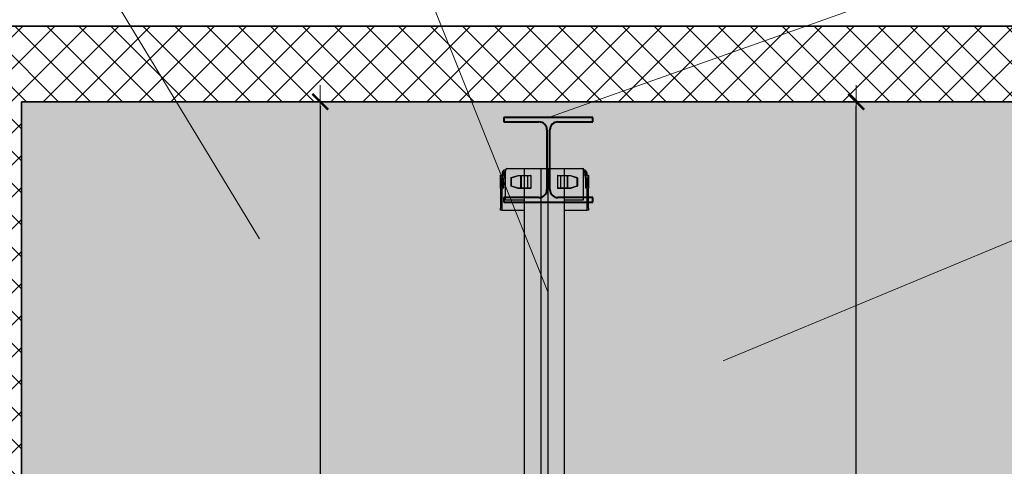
# Model space of a CAD drawing. Header units: millimetres. Extents: x 558 to 31258, y -5755 to 11028.
# Tile 50 of 58: x 28832 to 29053, y 10495 to 10595. Entities that reach past the tile are written whole.
import ezdxf

# ---------------------------------------------------------------- set-up
doc = ezdxf.new("R2010")
doc.units = ezdxf.units.MM
doc.layers.add('K_Dzwig', color=10, linetype='Continuous')
for name, color, linetype, lineweight in [('K_Grube', 4, 'Continuous', 35), ('K_Grube_projektowane', 10, 'Continuous', 40), ('K_Kreskowanie', 8, 'Continuous', 5), ('K_Opis_zmienny', 2, 'Continuous', 13), ('K_Wyburzenia', 8, 'Continuous', 5), ('K_Wymiarowanie', 84, 'Continuous', 13)]:
    doc.layers.add(name, color=color, linetype=linetype, lineweight=lineweight)
doc.styles.add('Zwykły 50', font='romans.shx', dxfattribs={"width": 0.8, "oblique": 10, "height": 7.5})
doc.dimstyles.new('Skala_50', dxfattribs={"dimtxt": 7.5, "dimasz": 1, "dimexe": 1.25, "dimexo": 0.625, "dimgap": 3, "dimtad": 1, "dimdec": 1, "dimlfac": 10, "dimrnd": 0.5, "dimdsep": 46, "dimtxsty": 'Zwykły 50', "dimblk": 'Wymiar', "dimcen": 2.5, "dimse1": 1, "dimse2": 1, "dimazin": 0, "dimtfac": 1, "dimtdec": 1, "dimtix": 1, "dimtmove": 0, "dimatfit": 3, "dimfxl": 1, "dimtfill": 1, "dimarcsym": 0})

# ---------------------------------------------------------------- blocks, each defined once
blk = doc.blocks.new('vuty')
at = {"layer": 'K_Dzwig'}
for p, q in [((17800.6, -19071.14), (17804.6, -19071.14)), ((17801.03, -19071.14), (17809.93, -19071.14)), ((17804.6, -19223.7), (17804.6, -19071.14)), ((17804.6, -19072.69), (17804.6, -19071.14)), ((17806.05, -19071.14), (17809.4, -19071.14)), ((17806.1, -19071.14), (17806.4, -19071.14)), ((17806.1, -19071.14), (17806.65, -19071.14)), ((17806.3, -19071.14), (17809.65, -19071.14)), ((17808.25, -19071.14), (17808.25, -19223.7)), ((17809.4, -19071.14), (17811.25, -19071.14)), ((17809.65, -19071.14), (17811.25, -19071.14)), ((17809.85, -19071.14), (17809.85, -19223.7)), ((17811.35, -19071.14), (17815, -19071.14)), ((17811.35, -19071.14), (17814.7, -19071.14)), ((17813.5, -19071.14), (17813.5, -19223.7)), ((17813.5, -19071.14), (17817.55, -19071.14)), ((17813.5, -19071.14), (17813.5, -19072.69)), ((17813.69, -19071.14), (17817.89, -19071.14)), ((17814.7, -19071.14), (17815, -19071.14)), ((17799.2, -19072.64), (17799.5, -19072.64)), ((17799.2, -19073.24), (17799.2, -19072.64)), ((17799.2, -19075.34), (17799.2, -19073.24)), ((17799.5, -19072.64), (17799.5, -19073.24)), ((17799.6, -19072.64), (17799.5, -19072.64)), ((17799.5, -19075.34), (17799.5, -19073.24)), ((17799.6, -19072.7), (17799.6, -19072.04)), ((17799.6, -19073.29), (17799.6, -19072.7)), ((17799.6, -19075.44), (17799.6, -19073.29)), ((17799.9, -19072.7), (17799.9, -19072.04)), ((17799.9, -19072.64), (17800.2, -19072.64)), ((17799.9, -19072.7), (17799.9, -19073.29)), ((17799.9, -19075.44), (17799.9, -19073.29)), ((17800.2, -19071.44), (17800.3, -19071.44)), ((17800.2, -19071.74), (17800.3, -19071.74)), ((17800.2, -19072.04), (17800.2, -19071.74)), ((17800.2, -19072.64), (17800.2, -19072.04)), ((17800.3, -19071.44), (17800.34, -19071.44)), ((17800.3, -19077.54), (17800.3, -19071.74)), ((17801.55, -19073.26), (17801.6, -19073.26)), ((17801.55, -19075.02), (17801.55, -19073.26)), ((17803.12, -19072.79), (17801.6, -19073.26)), ((17801.6, -19073.18), (17801.61, -19073.17)), ((17801.6, -19073.19), (17801.6, -19073.18)), ((17801.6, -19073.2), (17801.6, -19073.19)), ((17801.6, -19073.21), (17801.6, -19073.2)), ((17801.6, -19073.23), (17801.6, -19073.21)), ((17801.6, -19073.25), (17801.6, -19073.23)), ((17801.6, -19073.26), (17801.6, -19073.25)), ((17801.6, -19073.26), (17801.6, -19075.02)), ((17801.61, -19073.17), (17801.62, -19073.17)), ((17801.62, -19073.17), (17803.13, -19072.69)), ((17803.11, -19072.73), (17803.12, -19072.71)), ((17803.11, -19072.74), (17803.11, -19072.73)), ((17803.11, -19072.76), (17803.11, -19072.74)), ((17803.11, -19072.77), (17803.11, -19072.76)), ((17803.12, -19072.79), (17803.11, -19072.77)), ((17803.12, -19072.7), (17803.13, -19072.69)), ((17803.12, -19072.71), (17803.12, -19072.7)), ((17803.12, -19072.71), (17803.12, -19072.71)), ((17803.12, -19072.75), (17803.13, -19072.73)), ((17803.12, -19072.77), (17803.12, -19072.75)), ((17803.12, -19072.79), (17803.12, -19072.77)), ((17803.78, -19072.79), (17803.12, -19072.79)), ((17803.13, -19072.72), (17803.14, -19072.71)), ((17803.13, -19072.73), (17803.13, -19072.72)), ((17803.14, -19072.7), (17803.15, -19072.69)), ((17803.14, -19072.71), (17803.14, -19072.7)), ((17803.15, -19072.69), (17803.16, -19072.69)), ((17803.16, -19072.69), (17803.82, -19072.69)), ((17803.78, -19072.73), (17803.79, -19072.72)), ((17803.78, -19072.75), (17803.78, -19072.73)), ((17803.78, -19072.77), (17803.78, -19072.75)), ((17803.78, -19072.79), (17803.78, -19072.77)), ((17803.78, -19072.79), (17803.82, -19072.79)), ((17803.78, -19075.49), (17803.78, -19072.79)), ((17803.79, -19072.71), (17803.8, -19072.7)), ((17803.79, -19072.72), (17803.79, -19072.71)), ((17803.8, -19072.7), (17803.81, -19072.69)), ((17803.81, -19072.69), (17803.82, -19072.69)), ((17803.82, -19072.79), (17803.82, -19072.69)), ((17803.82, -19072.69), (17805.35, -19072.69)), ((17805.35, -19072.79), (17803.82, -19072.79)), ((17803.82, -19072.79), (17803.82, -19075.49)), ((17805.35, -19072.79), (17805.35, -19072.69)), ((17805.35, -19072.69), (17805.95, -19072.69)), ((17805.35, -19075.49), (17805.35, -19072.79)), ((17806.05, -19072.79), (17805.35, -19072.79)), ((17806.05, -19075.49), (17806.05, -19072.79)), ((17812.7, -19072.79), (17812, -19072.79)), ((17812, -19072.79), (17812, -19075.49)), ((17812.1, -19072.69), (17812.7, -19072.69)), ((17812.7, -19072.69), (17814.22, -19072.69)), ((17812.7, -19072.69), (17812.7, -19072.79)), ((17812.7, -19072.79), (17812.7, -19075.49)), ((17814.22, -19072.79), (17812.7, -19072.79)), ((17814.22, -19072.69), (17814.22, -19072.79)), ((17814.22, -19072.69), (17814.88, -19072.69)), ((17814.22, -19072.69), (17814.23, -19072.69)), ((17814.22, -19075.49), (17814.22, -19072.79)), ((17814.27, -19072.79), (17814.22, -19072.79)), ((17814.23, -19072.69), (17814.24, -19072.7)), ((17814.24, -19072.7), (17814.25, -19072.71)), ((17814.25, -19072.71), (17814.25, -19072.72)), ((17814.25, -19072.72), (17814.26, -19072.73)), ((17814.26, -19072.73), (17814.26, -19072.75)), ((17814.26, -19072.75), (17814.27, -19072.77)), ((17814.27, -19072.77), (17814.27, -19072.79)), ((17814.27, -19072.79), (17814.27, -19075.49)), ((17814.92, -19072.79), (17814.27, -19072.79)), ((17814.88, -19072.69), (17814.89, -19072.69)), ((17814.89, -19072.69), (17814.9, -19072.7)), ((17814.9, -19072.7), (17814.9, -19072.71)), ((17814.9, -19072.71), (17814.91, -19072.72)), ((17814.91, -19072.69), (17816.43, -19073.17)), ((17814.91, -19072.69), (17814.92, -19072.7)), ((17814.91, -19072.72), (17814.92, -19072.73)), ((17814.92, -19072.7), (17814.92, -19072.71)), ((17814.92, -19072.71), (17814.93, -19072.71)), ((17814.92, -19072.73), (17814.92, -19072.75)), ((17814.92, -19072.75), (17814.92, -19072.77)), ((17814.93, -19072.77), (17814.92, -19072.79)), ((17814.92, -19072.77), (17814.92, -19072.79)), ((17816.44, -19073.26), (17814.92, -19072.79)), ((17814.93, -19072.71), (17814.93, -19072.73)), ((17814.93, -19072.73), (17814.93, -19072.74)), ((17814.93, -19072.74), (17814.93, -19072.76)), ((17814.93, -19072.76), (17814.93, -19072.77)), ((17816.43, -19073.17), (17816.43, -19073.17)), ((17816.43, -19073.17), (17816.44, -19073.18)), ((17816.44, -19073.18), (17816.44, -19073.19)), ((17816.44, -19073.19), (17816.44, -19073.2)), ((17816.44, -19073.2), (17816.44, -19073.21)), ((17816.44, -19073.21), (17816.44, -19073.23)), ((17816.44, -19073.23), (17816.44, -19073.25)), ((17816.44, -19073.25), (17816.44, -19073.26)), ((17816.44, -19075.02), (17816.44, -19073.26)), ((17816.5, -19073.26), (17816.44, -19073.26)), ((17816.5, -19073.26), (17816.5, -19075.02)), ((17817.81, -19071.44), (17817.85, -19071.44)), ((17817.85, -19071.44), (17817.95, -19071.44)), ((17817.85, -19077.54), (17817.85, -19071.74)), ((17817.85, -19071.74), (17817.95, -19071.74)), ((17817.95, -19072.04), (17817.95, -19071.74)), ((17817.95, -19072.64), (17817.95, -19072.04)), ((17818.25, -19072.64), (17817.95, -19072.64)), ((17818.25, -19072.04), (17818.25, -19072.7)), ((17818.25, -19073.29), (17818.25, -19072.7)), ((17818.25, -19073.29), (17818.25, -19075.44)), ((17818.55, -19072.04), (17818.55, -19072.7)), ((17818.65, -19072.64), (17818.55, -19072.64)), ((17818.55, -19072.7), (17818.55, -19073.29)), ((17818.55, -19073.29), (17818.55, -19075.44)), ((17818.65, -19073.24), (17818.65, -19072.64)), ((17818.65, -19072.64), (17818.95, -19072.64)), ((17818.65, -19073.24), (17818.65, -19075.34)), ((17818.95, -19072.64), (17818.95, -19073.24)), ((17818.95, -19073.24), (17818.95, -19075.34)), ((17799.2, -19075.54), (17799.2, -19075.34)), ((17799.2, -19075.54), (17799.2, -19080.04)), ((17799.5, -19075.34), (17799.5, -19075.54)), ((17799.5, -19075.54), (17799.5, -19080.04)), ((17799.6, -19075.44), (17799.9, -19075.44)), ((17799.9, -19075.44), (17799.6, -19075.44)), ((17799.6, -19075.44), (17799.6, -19075.44)), ((17799.9, -19075.44), (17799.9, -19075.44)), ((17801.55, -19075.02), (17801.6, -19075.02)), ((17801.6, -19075.02), (17803.12, -19075.49)), ((17801.6, -19075.03), (17801.6, -19075.02)), ((17801.6, -19075.05), (17801.6, -19075.03)), ((17801.6, -19075.07), (17801.6, -19075.05)), ((17801.6, -19075.08), (17801.6, -19075.07)), ((17801.6, -19075.09), (17801.6, -19075.08)), ((17801.6, -19075.1), (17801.6, -19075.09)), ((17801.61, -19075.11), (17801.6, -19075.1)), ((17801.62, -19075.11), (17801.61, -19075.11)), ((17803.13, -19075.59), (17801.62, -19075.11)), ((17803.11, -19075.51), (17803.12, -19075.49)), ((17803.11, -19075.52), (17803.11, -19075.51)), ((17803.11, -19075.54), (17803.11, -19075.52)), ((17803.11, -19075.55), (17803.11, -19075.54)), ((17803.12, -19075.57), (17803.11, -19075.55)), ((17803.12, -19075.49), (17803.78, -19075.49)), ((17803.12, -19075.51), (17803.12, -19075.49)), ((17803.12, -19075.53), (17803.12, -19075.51)), ((17803.13, -19075.55), (17803.12, -19075.53)), ((17803.12, -19075.58), (17803.12, -19075.57)), ((17803.13, -19075.59), (17803.12, -19075.58)), ((17803.12, -19075.58), (17803.12, -19075.58)), ((17803.13, -19075.56), (17803.13, -19075.55)), ((17803.14, -19075.57), (17803.13, -19075.56)), ((17803.14, -19075.58), (17803.14, -19075.57)), ((17803.15, -19075.59), (17803.14, -19075.58)), ((17803.16, -19075.59), (17803.15, -19075.59)), ((17803.82, -19075.59), (17803.16, -19075.59)), ((17803.78, -19075.49), (17803.82, -19075.49)), ((17803.78, -19075.51), (17803.78, -19075.49)), ((17803.78, -19075.53), (17803.78, -19075.51)), ((17803.78, -19075.55), (17803.78, -19075.53)), ((17803.79, -19075.56), (17803.78, -19075.55)), ((17803.79, -19075.57), (17803.79, -19075.56)), ((17803.8, -19075.58), (17803.79, -19075.57)), ((17803.81, -19075.59), (17803.8, -19075.58)), ((17803.82, -19075.59), (17803.81, -19075.59)), ((17803.82, -19075.49), (17805.35, -19075.49)), ((17803.82, -19075.59), (17803.82, -19075.49)), ((17805.35, -19075.59), (17803.82, -19075.59)), ((17805.35, -19075.49), (17806.05, -19075.49)), ((17805.35, -19075.59), (17805.35, -19075.49)), ((17805.95, -19075.59), (17805.35, -19075.59)), ((17812, -19075.49), (17812.7, -19075.49)), ((17812.7, -19075.59), (17812.1, -19075.59)), ((17812.7, -19075.49), (17814.22, -19075.49)), ((17812.7, -19075.49), (17812.7, -19075.59)), ((17814.22, -19075.59), (17812.7, -19075.59)), ((17814.27, -19075.49), (17814.22, -19075.49)), ((17814.22, -19075.49), (17814.22, -19075.59)), ((17814.88, -19075.59), (17814.22, -19075.59)), ((17814.23, -19075.59), (17814.22, -19075.59)), ((17814.24, -19075.58), (17814.23, -19075.59)), ((17814.25, -19075.57), (17814.24, -19075.58)), ((17814.26, -19075.55), (17814.25, -19075.56)), ((17814.25, -19075.56), (17814.25, -19075.57)), ((17814.27, -19075.51), (17814.26, -19075.53)), ((17814.26, -19075.53), (17814.26, -19075.55)), ((17814.27, -19075.49), (17814.92, -19075.49)), ((17814.27, -19075.49), (17814.27, -19075.51)), ((17814.89, -19075.59), (17814.88, -19075.59)), ((17814.9, -19075.58), (17814.89, -19075.59)), ((17814.91, -19075.56), (17814.9, -19075.57)), ((17814.9, -19075.57), (17814.9, -19075.58)), ((17816.43, -19075.11), (17814.91, -19075.59)), ((17814.92, -19075.55), (17814.91, -19075.56)), ((17814.92, -19075.58), (17814.91, -19075.59)), ((17814.92, -19075.49), (17816.44, -19075.02)), ((17814.92, -19075.49), (17814.93, -19075.51)), ((17814.92, -19075.49), (17814.92, -19075.51)), ((17814.92, -19075.51), (17814.92, -19075.53)), ((17814.92, -19075.53), (17814.92, -19075.55)), ((17814.93, -19075.57), (17814.92, -19075.58)), ((17814.92, -19075.58), (17814.92, -19075.58)), ((17814.93, -19075.51), (17814.93, -19075.52)), ((17814.93, -19075.52), (17814.93, -19075.54)), ((17814.93, -19075.54), (17814.93, -19075.55)), ((17814.93, -19075.55), (17814.93, -19075.57)), ((17816.44, -19075.1), (17816.43, -19075.11)), ((17816.43, -19075.11), (17816.43, -19075.11)), ((17816.5, -19075.02), (17816.44, -19075.02)), ((17816.44, -19075.02), (17816.44, -19075.03)), ((17816.44, -19075.03), (17816.44, -19075.05)), ((17816.44, -19075.05), (17816.44, -19075.07)), ((17816.44, -19075.07), (17816.44, -19075.08)), ((17816.44, -19075.08), (17816.44, -19075.09)), ((17816.44, -19075.09), (17816.44, -19075.1)), ((17818.25, -19075.44), (17818.55, -19075.44)), ((17818.55, -19075.44), (17818.25, -19075.44)), ((17818.25, -19075.44), (17818.25, -19075.44)), ((17818.55, -19075.44), (17818.55, -19075.44)), ((17818.65, -19075.54), (17818.65, -19075.34)), ((17818.65, -19080.04), (17818.65, -19075.54)), ((17818.95, -19075.34), (17818.95, -19075.54)), ((17818.95, -19080.04), (17818.95, -19075.54)), ((17800.3, -19078.14), (17800.3, -19077.54)), ((17817.85, -19078.14), (17817.85, -19077.54)), ((17799.2, -19080.44), (17799.2, -19080.04)), ((17799.5, -19080.04), (17799.5, -19080.44)), ((17800.3, -19078.14), (17804.6, -19078.14)), ((17813.5, -19078.14), (17817.85, -19078.14)), ((17818.65, -19080.44), (17818.65, -19080.04)), ((17818.95, -19080.04), (17818.95, -19080.44)), ((17799.5, -19080.44), (17799.2, -19080.44)), ((17799.5, -19080.44), (17799.8, -19080.44)), ((17799.8, -19080.44), (17804.6, -19080.44)), ((17813.5, -19080.44), (17818.35, -19080.44)), ((17818.35, -19080.44), (17818.65, -19080.44)), ((17818.95, -19080.44), (17818.65, -19080.44))]:
    blk.add_line(p, q, dxfattribs=at)
for centre, radius, start, end in [((17800.2, -19072.04), 0.6, 90, 180), ((17800.2, -19072.04), 0.3, 90, 180), ((17801.65, -19073.26), 0.1, 107.354, 180), ((17803.16, -19072.79), 0.1, 90, 107.354), ((17805.95, -19072.79), 0.1, 0, 90), ((17812.1, -19072.79), 0.1, 90, 180), ((17814.88, -19072.79), 0.1, 72.646, 90), ((17816.4, -19073.26), 0.1, 0, 72.646), ((17817.95, -19072.04), 0.6, 0, 90), ((17817.95, -19072.04), 0.3, 0, 90), ((17801.65, -19075.02), 0.1, 180, 252.646), ((17803.16, -19075.49), 0.1, 252.646, 270), ((17805.95, -19075.49), 0.1, 270, 0), ((17812.1, -19075.49), 0.1, 180, 270), ((17814.88, -19075.49), 0.1, 270, 287.354), ((17816.4, -19075.02), 0.1, 287.354, 0)]:
    blk.add_arc(centre, radius, start, end, dxfattribs=at)
for centre, start_param, end_param in [((17800.6, -19071.74), 0, 1.570796), ((17817.55, -19071.74), 4.712389, 6.283185)]:
    blk.add_ellipse(centre, major_axis=(0, 0.6), ratio=0.5, start_param=start_param, end_param=end_param, dxfattribs=at)
blk = doc.blocks.new('Wymiar')
for p, q in [((0, -5), (0, 5)), ((-3.75, 0), (3.75, 0))]:
    blk.add_line(p, q)
at = {"const_width": 0.5}
blk.add_lwpolyline([(-1.77, -1.77), (1.77, 1.77)], dxfattribs=at)
blk = doc.blocks.new('*D822')
at = {"layer": 'Defpoints', "color": 0}
for p in [(29020.09, 10577), (29064.52, 10577), (29069.52, 10180)]:
    blk.add_point(p, dxfattribs=at)
at = {"layer": 'K_Wymiarowanie', "color": 0, "lineweight": -2, "ltscale": 5}
blk.add_line((29020.09, 10181), (29020.09, 10576), dxfattribs=at)
at = {"layer": 'K_Wymiarowanie', "color": 0, "linetype": 'ByBlock', "lineweight": -2}
for p, rotation in [((29020.09, 10577), 90), ((29020.09, 10180), 270)]:
    blk.add_blockref('Wymiar', p, dxfattribs=dict(at, rotation=rotation))
at = {"layer": 'K_Wymiarowanie', "color": 0, "ltscale": 5, "insert": (29013.34, 10331.35), "char_height": 7.5, "attachment_point": 5, "rotation": 90, "style": 'Zwykły 50', "bg_fill": 3, "box_fill_scale": 1.1, "bg_fill_color": 256, "bg_fill_true_color": 13158600, "bg_fill_transparency": 0}
blk.add_mtext('3970', dxfattribs=at)
blk = doc.blocks.new('*D835')
at = {"layer": 'Defpoints', "color": 0}
for p in [(28874.83, 10577), (28857.53, 9097), (28899.66, 9097)]:
    blk.add_point(p, dxfattribs=at)
at = {"layer": 'K_Wymiarowanie', "color": 0, "lineweight": -2, "ltscale": 5}
blk.add_line((28899.66, 10576), (28899.66, 9098), dxfattribs=at)
at = {"layer": 'K_Wymiarowanie', "color": 0, "linetype": 'ByBlock', "lineweight": -2}
for p, rotation in [((28899.66, 10577), 90), ((28899.66, 9097), 270)]:
    blk.add_blockref('Wymiar', p, dxfattribs=dict(at, rotation=rotation))
at = {"layer": 'K_Wymiarowanie', "color": 0, "ltscale": 5, "insert": (28892.91, 9837), "char_height": 7.5, "attachment_point": 5, "rotation": 90, "style": 'Zwykły 50', "bg_fill": 3, "box_fill_scale": 1.1, "bg_fill_color": 256, "bg_fill_true_color": 13158600, "bg_fill_transparency": 0}
blk.add_mtext('14800', dxfattribs=at)
blk = doc.blocks.new('dwute')
for p, q in [((19088.22, -13295.9), (19068.22, -13295.9)), ((19068.22, -13295.9), (19068.22, -13296.9)), ((19068.22, -13296.9), (19076.1, -13296.9)), ((19080.35, -13296.9), (19088.22, -13296.9)), ((19088.22, -13296.9), (19088.22, -13295.9)), ((19077.9, -13298.7), (19077.9, -13312.1)), ((19078.55, -13312.1), (19078.55, -13298.7)), ((19076.1, -13313.9), (19068.22, -13313.9)), ((19068.22, -13313.9), (19068.22, -13314.9)), ((19068.22, -13314.9), (19088.22, -13314.9)), ((19088.22, -13313.9), (19080.35, -13313.9)), ((19088.22, -13314.9), (19088.22, -13313.9))]:
    blk.add_line(p, q)
for centre, start, end in [((19076.1, -13298.7), 0, 90), ((19080.35, -13298.7), 90, 180), ((19076.1, -13312.1), 270, 360), ((19080.35, -13312.1), 180, 270)]:
    blk.add_arc(centre, 1.8, start, end)

msp = doc.modelspace()

# ---------------------------------------------------------------- hatches: boundary and pattern name
at = {"layer": 'K_Kreskowanie', "ltscale": 5}
h = msp.add_hatch(dxfattribs=at)
h.set_pattern_fill('ANSI37', color=256, scale=1.6)
h.set_pattern_definition([(45, (-181.491, 0), (-3.59210245, 3.59210245), []), (135, (-181.491, 0), (-3.59210245, -3.59210245), [])])
h.paths.add_polyline_path([(29079.52, 9197.004), (29069.52, 9197.004), (29069.52, 9192.004), (29064.52, 9191.879), (29064.52, 9097.004), (28832.52, 9097.004), (28832.52, 10577.004), (29064.52, 10577.004), (29064.52, 10403.004), (29079.52, 10403.004), (29079.52, 10594.004), (28817.52, 10594.004), (28817.52, 9077.004), (29079.52, 9077.004), (29079.52, 9197.004)], is_closed=False)
at = {"layer": 'K_Wyburzenia'}
h = msp.add_hatch(dxfattribs=at)
h.set_pattern_fill('AR-CONC', color=256, scale=0.05)
h.set_pattern_definition([(50, (21592.657, 12065.275), (9.1092334, -0.796954), [0.9525, -10.4775]), (355, (21592.657, 12065.275), (-1.762171, 9.552842), [0.762, -8.382029]), (100.45144, (21593.416, 12065.209), (7.347062, 8.755888), [0.8095, -8.904512]), (46.1842, (21592.657, 12067.815), (13.553952, -2.102116), [1.42875, -15.71625]), (96.63556, (21593.787, 12067.64), (11.870207, 12.371306), [1.21425, -13.35678]), (351.18415, (21592.657, 12067.815), (11.870207, 12.371306), [1.142998, -12.572987]), (21, (21593.927, 12067.18), (7.5807196, -5.11326), [0.9525, -10.4775]), (326, (21593.927, 12067.18), (3.090101, 9.209398), [0.762, -8.382]), (71.45145, (21594.559, 12066.754), (10.670821, 4.096138), [0.8095, -8.904497]), (37.5, (21592.6573, 12065.2752), (0.1544302, 4.227752), [0, -8.2804, 0, -8.509, 0, -8.41375]), (7.5, (21592.6573, 12065.275), (3.340983, 5.0090287), [0, -4.8514, 0, -8.0899, 0, -3.20675]), (327.5, (21589.8252, 12065.2752), (6.7795298, -0.2864372), [0, -3.175, 0, -9.906, 0, -13.1445]), (317.5, (21588.555, 12065.275), (7.406459, 1.2713246), [0, -4.1275, 0, -6.5786, 0, -9.3345])])
h.paths.add_polyline_path([(28832.52, 10577.004), (28832.52, 9097.004), (29064.52, 9097.004), (29064.52, 10577.004), (28832.52, 10577.004)], is_closed=False)

# ---------------------------------------------------------------- linework, layer by layer
at = {"layer": 'K_Grube', "ltscale": 5}
for p, q in [((28817.52, 10594.004), (29079.52, 10594.004)), ((28832.52, 10180.004), (28832.52, 10577.004)), ((28832.52, 10577.004), (29064.52, 10577.004))]:
    msp.add_line(p, q, dxfattribs=at)
at = {"layer": 'K_Opis_zmienny'}
for p, q in [((28909.11, 10638.315), (28950.815, 10534.342)), ((28885.972, 10546.257), (28831.739, 10635.682)), ((29150.403, 10585.447), (28990.164, 10518.873))]:
    msp.add_line(p, q, dxfattribs=at)

# ---------------------------------------------------------------- block references
at = {"layer": 'K_Grube_projektowane', "ltscale": 0.5}
msp.add_blockref('dwute', (9872.701, 23869.384), dxfattribs=at)
at = {"layer": 'K_Wymiarowanie'}
msp.add_blockref('vuty', (11140.969, 29633.145), dxfattribs=at)

# ---------------------------------------------------------------- next in the draw order: dimensions: what is measured, and where the dimension line sits
at = {"layer": 'K_Wymiarowanie', "ltscale": 5}
dim = msp.add_linear_dim(base=(28899.659, 9097.004), p1=(28874.833, 10577.004), p2=(28857.528, 9097.004), angle=90, dimstyle='Skala_50', dxfattribs=at)
dim.commit()
dim.dimension.update_dxf_attribs({"geometry": '*D835', "text_midpoint": (28892.909, 9837.004)})
dim = msp.add_linear_dim(base=(29020.089, 10577.004), p1=(29069.52, 10180.004), p2=(29064.52, 10577.004), angle=90, dimstyle='Skala_50', override={"dimtmove": 1}, dxfattribs=at)
dim.commit()
dim.dimension.update_dxf_attribs({"geometry": '*D822', "text_midpoint": (29020.089, 10331.348), "dimtype": 160})

# ---------------------------------------------------------------- next in the draw order: linework, layer by layer
at = {"layer": 'K_Opis_zmienny'}
msp.add_line((28951.394, 10573.65), (29138.913, 10640.171), dxfattribs=at)

doc.saveas('drawing.dxf')
